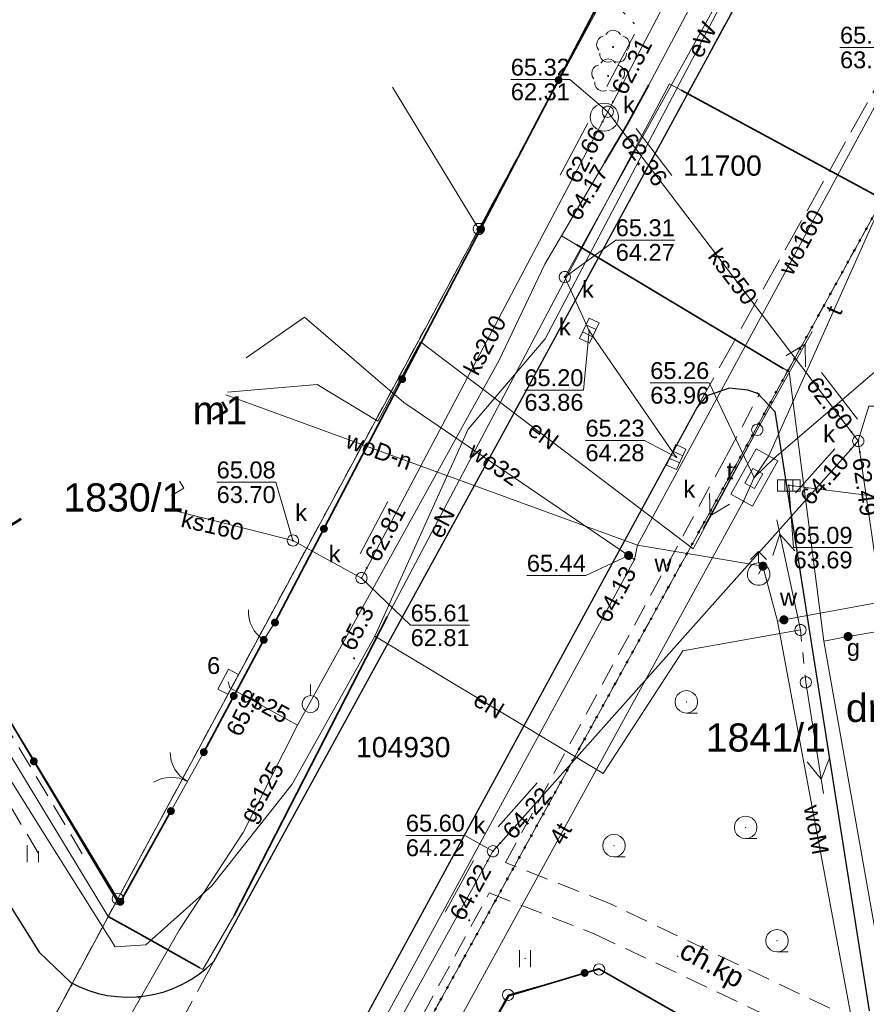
# Model space of a CAD drawing. Extents: x 6420891 to 6421372, y 5789686 to 5790696.
# Tile 24 of 48: x 6421197 to 6421235, y 5790256 to 5790300. Entities that reach past the tile are written whole.
import ezdxf
from ezdxf.enums import TextEntityAlignment as Align

# ---------------------------------------------------------------- set-up
doc = ezdxf.new("R2010")
doc.units = 0
doc.header["$PDSIZE"] = 0.75
for name, pattern in [('KROPK2', [2, 0, -2]), ('PRZER1-1', [2, 1, -1]), ('PRZER2-1', [3, 2, -1]), ('PRZER3-1', [4, 3, -1])]:
    doc.linetypes.add(name, pattern=pattern)
doc.layers.get('0').update_dxf_attribs({"linetype": 'CONTINUOUS', "lineweight": 13})
for name, color, linetype, lineweight in [('GEPPGD', 7, 'CONTINUOUS', 18), ('GESBZO', 7, 'CONTINUOUS', 50), ('GESBZO_O', 7, 'CONTINUOUS', 50), ('GESDZI', 7, 'CONTINUOUS', 18), ('GESDZI_O', 7, 'CONTINUOUS', 18), ('GESJAE', 7, 'KROPK2', 50), ('GESSCH', 7, 'CONTINUOUS', 18), ('GSLKBR', 7, 'CONTINUOUS', 18), ('GSLKFU', 7, 'CONTINUOUS', 18), ('GSLKOC', 7, 'PRZER2-1', 18), ('GSLKOG', 7, 'CONTINUOUS', 35), ('GSLKRW', 7, 'CONTINUOUS', 25), ('GSPPPK', 7, 'CONTINUOUS', 18), ('GSPPPK_O', 7, 'CONTINUOUS', 18), ('GSPPS3_O', 7, 'CONTINUOUS', 18), ('GSPWPN', 7, 'CONTINUOUS', 13), ('GSPWPN_O', 7, 'CONTINUOUS', 13), ('GSPWPS', 7, 'CONTINUOUS', 13), ('GSSKOA', 7, 'PRZER3-1', 18), ('GSSKOD', 7, 'PRZER2-1', 18), ('GSSUTR', 7, 'PRZER2-1', 18), ('GTGTXT', 7, 'CONTINUOUS', 18), ('GTGTXT_O', 7, 'CONTINUOUS', 18), ('GUSIKP', 7, 'CONTINUOUS', 18)]:
    doc.layers.add(name, color=color, linetype=linetype, lineweight=lineweight)
for name, color, linetype, lineweight, true_color in [('GESUZY', 7, 'PRZER1-1', 18, 0x008000), ('GESUZY_O', 7, 'PRZER1-1', 18, 0x008000), ('GSPPS3', 7, 'CONTINUOUS', 18, 0x0a0909), ('GSPRDL', 7, 'CONTINUOUS', 18, 0x008000), ('GSSLZK', 7, 'CONTINUOUS', 18, 0x0a0909), ('GULENN', 1, 'CONTINUOUS', 18, 0xff0000), ('GULENN_O', 1, 'CONTINUOUS', 18, 0xff0000), ('GULEOR', 1, 'CONTINUOUS', 35, 0xff0000), ('GULEWN', 1, 'CONTINUOUS', 18, 0xff0000), ('GULEWN_O', 1, 'CONTINUOUS', 18, 0xff0000), ('GULGNP', 7, 'CONTINUOUS', 18, 0xbfbf00), ('GULGOR', 7, 'CONTINUOUS', 35, 0xbfbf00), ('GULGSP', 7, 'CONTINUOUS', 18, 0xbfbf00), ('GULGSP_O', 7, 'CONTINUOUS', 18, 0xbfbf00), ('GULISL', 7, 'CONTINUOUS', 18, 0x0a0909), ('GULKDP', 7, 'CONTINUOUS', 18, 0x803300), ('GULKSP', 7, 'CONTINUOUS', 18, 0x803300), ('GULKSP_O', 7, 'CONTINUOUS', 18, 0x803300), ('GULTPR', 7, 'CONTINUOUS', 18, 0xff9100), ('GULTPR_O', 7, 'CONTINUOUS', 18, 0xff9100), ('GULWOP', 5, 'CONTINUOUS', 18, 0x0000ff), ('GULWOP_O', 5, 'CONTINUOUS', 18, 0x0000ff), ('GUPGSG', 7, 'CONTINUOUS', 18, 0xbfbf00), ('GUPGSG_O', 7, 'CONTINUOUS', 18, 0xbfbf00), ('GUPGSH', 7, 'CONTINUOUS', 5, 0xbfbf00), ('GUPGSH_O', 7, 'CONTINUOUS', 5, 0xbfbf00), ('GUPGZA', 7, 'CONTINUOUS', 18, 0xbfbf00), ('GUPGZA_O', 7, 'CONTINUOUS', 18, 0xbfbf00), ('GUPIBH', 7, 'CONTINUOUS', 5, 0x0a0909), ('GUPIBH_O', 7, 'CONTINUOUS', 5, 0x0a0909), ('GUPISL', 7, 'CONTINUOUS', 18, 0x0a0909), ('GUPKKS', 7, 'CONTINUOUS', 18, 0x803300), ('GUPKKS_O', 7, 'CONTINUOUS', 18, 0x0a0909), ('GUPKSD', 7, 'CONTINUOUS', 18, 0x803300), ('GUPKSD_O', 7, 'CONTINUOUS', 18, 0x803300), ('GUPKSH', 7, 'CONTINUOUS', 5, 0x803300), ('GUPKSH_O', 7, 'CONTINUOUS', 5, 0x803300), ('GUPTSH', 7, 'CONTINUOUS', 5, 0xff9100), ('GUPTWZ', 7, 'CONTINUOUS', 18, 0x0a0909), ('GUPTWZ_O', 7, 'CONTINUOUS', 18, 0x0a0909), ('GUPWDT', 5, 'CONTINUOUS', 18, 0x0000ff), ('GUPWSH', 5, 'CONTINUOUS', 5, 0x0000ff), ('GUPWSH_O', 5, 'CONTINUOUS', 5, 0x0000ff), ('GUPWZA', 5, 'CONTINUOUS', 18, 0x0000ff), ('GUPWZA_O', 5, 'CONTINUOUS', 18, 0x0000ff)]:
    doc.layers.add(name, color=color, linetype=linetype, lineweight=lineweight, true_color=true_color)
doc.styles.add('GEO-INFO', font='Arial')

# ---------------------------------------------------------------- blocks, each defined once
blk = doc.blocks.new('SUPE04_1')
at = {"color": 0}
for points in [[(6.982163, 1), (8.714214, 0), (6.982163, -1)], [(0, 0), (10, 0)]]:
    blk.add_lwpolyline(points, dxfattribs=at)
blk = doc.blocks.new('OKRAG_PELNY')
at = {"color": 0}
blk.add_lwpolyline([(0, 0.5), (0.12941, 0.482963), (0.25, 0.433013), (0.353553, 0.353553), (0.433013, 0.25), (0.482963, 0.12941), (0.5, 0), (0.482963, -0.12941), (0.433013, -0.25), (0.353553, -0.353553), (0.25, -0.433013), (0.12941, -0.482963), (0, -0.5), (-0.12941, -0.482963), (-0.25, -0.433013), (-0.353553, -0.353553), (-0.433013, -0.25), (-0.482963, -0.12941), (-0.5, 0), (-0.482963, 0.12941), (-0.433013, 0.25), (-0.353553, 0.353553), (-0.25, 0.433013), (-0.12941, 0.482963)], close=True, dxfattribs=at)
blk = doc.blocks.new('SZAFA1')
at = {"color": 0}
blk.add_lwpolyline([(-1, -0.5), (-1, 0.5), (1, 0.5), (1, -0.5)], close=True, dxfattribs=at)
blk = doc.blocks.new('KOLO')
blk.add_hatch(color=0).paths.add_polyline_path([(-0.5, 0), (-0.482963, -0.12941), (-0.433013, -0.25), (-0.353553, -0.353553), (-0.25, -0.433013), (-0.12941, -0.482963), (0, -0.5), (0.12941, -0.482963), (0.25, -0.433013), (0.353553, -0.353553), (0.433013, -0.25), (0.482963, -0.12941), (0.5, 0), (0.482963, 0.12941), (0.433013, 0.25), (0.353553, 0.353553), (0.25, 0.433013), (0.12941, 0.482963), (0, 0.5), (-0.12941, 0.482963), (-0.25, 0.433013), (-0.353553, 0.353553), (-0.433013, 0.25), (-0.482963, 0.12941)])
blk = doc.blocks.new('SUUS02')
at = {"color": 0}
for points in [[(-0.707107, 1.292893), (0, 2), (0.707107, 1.292893)], [(0, 1), (0, 2)]]:
    blk.add_lwpolyline(points, dxfattribs=at)
blk.add_lwpolyline([(0, 1), (0.173648, 0.984808), (0.34202, 0.939693), (0.5, 0.866025), (0.642788, 0.766044), (0.766044, 0.642788), (0.866025, 0.5), (0.939693, 0.34202), (0.984808, 0.173648), (1, 0), (0.984808, -0.173648), (0.939693, -0.34202), (0.866025, -0.5), (0.75575, -0.654861), (0.618159, -0.786053), (0.458227, -0.888835), (0.281733, -0.959493), (0.095056, -0.995472), (-0.095056, -0.995472), (-0.281733, -0.959493), (-0.458227, -0.888835), (-0.618159, -0.786053), (-0.75575, -0.654861), (-0.866025, -0.5), (-0.945001, -0.327068), (-0.989821, -0.142315), (-0.998867, 0.047582), (-0.971812, 0.235759), (-0.909632, 0.415415), (-0.814576, 0.580057), (-0.690079, 0.723734), (-0.540641, 0.841254), (-0.371662, 0.928368), (-0.189251, 0.981929)], close=True, dxfattribs=at)
blk = doc.blocks.new('SUUS05')
at = {"color": 0}
blk.add_lwpolyline([(0.5, -0.25), (-0.5, -0.25), (-0.5, 0.25), (0.5, 0.25)], close=True, dxfattribs=at)
for points in [[(-0.175, -0.25), (-0.175, 0.25)], [(0.175, -0.25), (0.175, 0.25)]]:
    blk.add_lwpolyline(points, dxfattribs=at)
blk = doc.blocks.new('PROSTOKAT1_5-1_PELNY')
at = {"color": 0}
blk.add_lwpolyline([(0.75, -0.5), (-0.75, -0.5), (-0.75, 0.5), (0.75, 0.5)], close=True, dxfattribs=at)
blk = doc.blocks.new('SOPS2')
blk.add_hatch(color=0).paths.add_polyline_path([(0, -0.018), (0.005562, -0.017119), (0.01058, -0.014562), (0.014562, -0.01058), (0.017119, -0.005562), (0.018, 0), (0.017119, 0.005562), (0.014562, 0.01058), (0.01058, 0.014562), (0.005562, 0.017119), (0, 0.018), (-0.005562, 0.017119), (-0.01058, 0.014562), (-0.014562, 0.01058), (-0.017119, 0.005562), (-0.018, 0), (-0.017119, -0.005562), (-0.014562, -0.01058), (-0.01058, -0.014562), (-0.005562, -0.017119)])
at = {"color": 0}
blk.add_lwpolyline([(0, 0.25), (0.077254, 0.237764), (0.146946, 0.202254), (0.202254, 0.146946), (0.237764, 0.077254), (0.25, 0), (0.237764, -0.077254), (0.202254, -0.146946), (0.146946, -0.202254), (0.077254, -0.237764), (0, -0.25), (-0.077254, -0.237764), (-0.146946, -0.202254), (-0.202254, -0.146946), (-0.237764, -0.077254), (-0.25, 0), (-0.237764, 0.077254), (-0.202254, 0.146946), (-0.146946, 0.202254), (-0.077254, 0.237764)], close=True, dxfattribs=at)
blk = doc.blocks.new('POINT')
at = {"color": 0}
blk.add_point((0, 0), dxfattribs=at)
blk = doc.blocks.new('SPKRZ')
at = {"color": 0}
blk.add_lwpolyline([(0, 0.5), (0.154508, 0.475528), (0.293893, 0.404508), (0.404508, 0.293893), (0.475528, 0.154508), (0.5, 0), (0.475528, -0.154508), (0.404508, -0.293893), (0.293893, -0.404508), (0.154508, -0.475528), (0, -0.5), (-0.154508, -0.475528), (-0.293893, -0.404508), (-0.404508, -0.293893), (-0.475528, -0.154508), (-0.5, 0), (-0.475528, 0.154508), (-0.404508, 0.293893), (-0.293893, 0.404508), (-0.154508, 0.475528)], close=True, dxfattribs=at)
blk.add_lwpolyline([(0, -0.5), (0.5, -0.5)], dxfattribs=at)
blk = doc.blocks.new('SPTRW')
at = {"color": 0}
for points in [[(-0.51332, 0.7233), (-0.51332, -0.7767)], [(0.48668, -0.7767), (0.48668, 0.7233)]]:
    blk.add_lwpolyline(points, dxfattribs=at)
blk = doc.blocks.new('KTOK04')
at = {"color": 0}
blk.add_lwpolyline([(0, 0), (-0.01711, -0.261052), (-0.068148, -0.517638), (-0.152241, -0.765367), (-0.267949, -1), (-0.413293, -1.217523), (-0.585786, -1.414214), (-0.782477, -1.586707), (-1, -1.732051)], dxfattribs=at)
blk = doc.blocks.new('SPDLP')
blk.add_hatch(color=0).paths.add_polyline_path([(0, -0.09), (0.027812, -0.085595), (0.052901, -0.072812), (0.072812, -0.052901), (0.085595, -0.027812), (0.09, 0), (0.085595, 0.027812), (0.072812, 0.052901), (0.052901, 0.072812), (0.027812, 0.085595), (0, 0.09), (-0.027812, 0.085595), (-0.052901, 0.072812), (-0.072812, 0.052901), (-0.085595, 0.027812), (-0.09, 0), (-0.085595, -0.027812), (-0.072812, -0.052901), (-0.052901, -0.072812), (-0.027812, -0.085595)])
at = {"color": 0}
for points in [[(-1.271938, -0.268652), (-1.40916, -0.048001), (-1.462858, 0.20623), (-1.426585, 0.463525), (-1.304695, 0.693003), (-1.11182, 0.867117), (-0.871109, 0.964971)], [(-0.648554, 1.126667), (-0.481106, 1.325358), (-0.255912, 1.454989), (0, 1.5), (0.255912, 1.454989), (0.481106, 1.325358), (0.648554, 1.126667)], [(0.871109, 0.964971), (1.11182, 0.867117), (1.304695, 0.693003), (1.426585, 0.463525), (1.462858, 0.20623), (1.40916, -0.048001), (1.271938, -0.268652)], [(-0.137547, -1.292703), (-0.389802, -1.355024), (-0.648184, -1.327532), (-0.881678, -1.213525), (-1.062258, -1.026689), (-1.168249, -0.78945), (-1.186929, -0.530282)], [(1.186929, -0.530282), (1.168249, -0.78945), (1.062258, -1.026689), (0.881678, -1.213525), (0.648184, -1.327532), (0.389802, -1.355024), (0.137547, -1.292703)]]:
    blk.add_lwpolyline(points, dxfattribs=at)
blk = doc.blocks.new('SOPGM')
at = {"color": 0}
blk.add_lwpolyline([(0, 1.75), (0, 0.75)], dxfattribs=at)
blk.add_lwpolyline([(0, 0.75), (0.231763, 0.713292), (0.440839, 0.606763), (0.606763, 0.440839), (0.713292, 0.231763), (0.75, 0), (0.713292, -0.231763), (0.606763, -0.440839), (0.440839, -0.606763), (0.231763, -0.713292), (0, -0.75), (-0.231763, -0.713292), (-0.440839, -0.606763), (-0.606763, -0.440839), (-0.713292, -0.231763), (-0.75, 0), (-0.713292, 0.231763), (-0.606763, 0.440839), (-0.440839, 0.606763), (-0.231763, 0.713292)], close=True, dxfattribs=at)
blk = doc.blocks.new('SLBRA')
at = {"color": 0}
for points in [[(1.732051, 1), (1.414214, 0.585786), (1, 0.267949), (0.517638, 0.068148), (0, 0)], [(0, 0), (0.517638, -0.068148), (1, -0.267949), (1.414214, -0.585786), (1.732051, -1)]]:
    blk.add_lwpolyline(points, dxfattribs=at)
blk = doc.blocks.new('EPPGS')
at = {"color": 0}
blk.add_lwpolyline([(0, 0.5), (0.154508, 0.475528), (0.293893, 0.404508), (0.404508, 0.293893), (0.475528, 0.154508), (0.5, 0), (0.475528, -0.154508), (0.404508, -0.293893), (0.293893, -0.404508), (0.154508, -0.475528), (0, -0.5), (-0.154508, -0.475528), (-0.293893, -0.404508), (-0.404508, -0.293893), (-0.475528, -0.154508), (-0.5, 0), (-0.475528, 0.154508), (-0.404508, 0.293893), (-0.293893, 0.404508), (-0.154508, 0.475528)], close=True, dxfattribs=at)

msp = doc.modelspace()

# ---------------------------------------------------------------- hatches: boundary and pattern name
at = {"layer": 'GSSUTR', "linetype": 'Continuous', "lineweight": 18}
h = msp.add_hatch(dxfattribs=at)
h.set_pattern_fill('PTTU04', color=256, scale=0.5, style=0)
h.set_pattern_definition([(90, (6420000, 5790000), (-2.5, 2.5), [0.75, -4.25]), (90, (6420000.5, 5790000), (-2.5, 2.5), [0.75, -4.25])])
h.paths.add_polyline_path([(6421199.874, 5790259.771), (6421199.871, 5790259.897), (6421193.657, 5790270.184), (6421192.847, 5790266.759), (6421198.036, 5790258.51), (6421199.435, 5790257.156), (6421199.477, 5790257.276), (6421199.517, 5790257.397), (6421199.555, 5790257.519), (6421199.591, 5790257.641), (6421199.625, 5790257.764), (6421199.657, 5790257.888), (6421199.686, 5790258.012), (6421199.714, 5790258.136), (6421199.739, 5790258.261), (6421199.762, 5790258.386), (6421199.783, 5790258.512), (6421199.802, 5790258.637), (6421199.818, 5790258.762), (6421199.833, 5790258.888), (6421199.845, 5790259.013), (6421199.855, 5790259.139), (6421199.863, 5790259.266), (6421199.869, 5790259.392), (6421199.873, 5790259.518), (6421199.874, 5790259.644)], flags=0)

# ---------------------------------------------------------------- linework, layer by layer
at = {"layer": 'GESBZO', "linetype": 'Continuous', "lineweight": 50, "elevation": 10.26}
for points in [[(6421197.235, 5790277.753), (6421195.336, 5790276.594), (6421191.037, 5790283.613)], [(6421206.162, 5790282.95), (6421206.389, 5790282.577)], [(6421206.389, 5790282.577), (6421205.749, 5790282.187)]]:
    msp.add_lwpolyline(points, dxfattribs=at)
at = {"layer": 'GESDZI', "linetype": 'Continuous', "lineweight": 18, "elevation": 10.3}
for points in [[(6421053.401, 5789987.081), (6421135.099, 5790137.509), (6421193, 5790245.044), (6421201.527, 5790260.879), (6421217.561, 5790290.636), (6421225.304, 5790305.003), (6421234.175, 5790321.466), (6421250.461, 5790351.689), (6421268.488, 5790385.143), (6421281.439, 5790412.047)], [(6421295.345, 5790400.451), (6421276.767, 5790366.771), (6421264.369, 5790344.293), (6421258.704, 5790334.023), (6421245.798, 5790310.625), (6421235.333, 5790291.653), (6421198.322, 5790224.595), (6421191.638, 5790212.271), (6421170.006, 5790172.381), (6421152.501, 5790140.103), (6421144.593, 5790125.52), (6421127.675, 5790094.324), (6421121.732, 5790083.312), (6421117.02, 5790074.678)], [(6421221.493, 5790311.269), (6421225.304, 5790305.003), (6421217.561, 5790290.636), (6421213.736, 5790296.94)], [(6421213.736, 5790296.94), (6421217.561, 5790290.636)], [(6421198.322, 5790224.595), (6421235.333, 5790291.653), (6421238.444, 5790271.703), (6421241.54, 5790251.853), (6421242.05, 5790248.584)], [(6421217.561, 5790290.636), (6421201.527, 5790260.879), (6421188.794, 5790281.895)], [(6421188.794, 5790281.895), (6421201.527, 5790260.879)], [(6421201.527, 5790260.879), (6421193, 5790245.044), (6421176.418, 5790272.417)], [(6421234.668, 5790246.517), (6421233.868, 5790251.577), (6421222.908, 5790257.738), (6421218.863, 5790256.604), (6421208.292, 5790237.5), (6421201.455, 5790225.144), (6421198.322, 5790224.595)], [(6421213.584, 5790238.421), (6421208.292, 5790237.5), (6421218.863, 5790256.604), (6421222.908, 5790257.738), (6421233.868, 5790251.577)]]:
    msp.add_lwpolyline(points, dxfattribs=at)
at = {"layer": 'GESJAE', "linetype": 'KROPK2', "lineweight": 50, "ltscale": 0.5, "elevation": 10.3}
for points in [[(6421072.204, 5789979.193), (6421068.88, 5789980.499), (6421065.346, 5789979.256), (6421069.455, 5789986.717), (6421070.646, 5789988.917), (6421077.543, 5790001.653), (6421086.476, 5790018.114), (6421117.02, 5790074.678), (6421121.732, 5790083.312), (6421127.675, 5790094.324), (6421144.593, 5790125.52), (6421152.501, 5790140.103), (6421170.006, 5790172.381), (6421191.638, 5790212.271), (6421198.322, 5790224.595), (6421235.333, 5790291.653), (6421245.798, 5790310.625), (6421258.704, 5790334.023), (6421264.369, 5790344.293), (6421276.767, 5790366.771), (6421295.345, 5790400.451)], [(6421295.345, 5790400.451), (6421276.767, 5790366.771), (6421264.369, 5790344.293), (6421258.704, 5790334.023), (6421245.798, 5790310.625), (6421235.333, 5790291.653), (6421198.322, 5790224.595), (6421191.638, 5790212.271), (6421170.006, 5790172.381), (6421152.501, 5790140.103), (6421144.593, 5790125.52), (6421127.675, 5790094.324), (6421121.732, 5790083.312), (6421117.02, 5790074.678)]]:
    msp.add_lwpolyline(points, dxfattribs=at)
at = {"layer": 'GESSCH', "linetype": 'Continuous', "lineweight": 18, "elevation": 10.26}
msp.add_lwpolyline([(6421203.912, 5790278.792), (6421204.454, 5790279.123), (6421204.262, 5790279.439)], dxfattribs=at)
at = {"layer": 'GESUZY', "linetype": 'PRZER1-1', "lineweight": 18, "ltscale": 0.5, "elevation": 10.18}
for points in [[(6421053.401, 5789987.081), (6421135.099, 5790137.509), (6421193, 5790245.044), (6421201.527, 5790260.879), (6421217.561, 5790290.636), (6421225.304, 5790305.003), (6421234.175, 5790321.466), (6421250.461, 5790351.689), (6421268.488, 5790385.143), (6421281.439, 5790412.047)], [(6421295.345, 5790400.451), (6421276.767, 5790366.771), (6421264.369, 5790344.293), (6421258.704, 5790334.023), (6421245.798, 5790310.625), (6421235.333, 5790291.653), (6421198.322, 5790224.595), (6421191.638, 5790212.271), (6421170.006, 5790172.381), (6421152.501, 5790140.103), (6421144.593, 5790125.52), (6421127.675, 5790094.324), (6421121.732, 5790083.312), (6421117.02, 5790074.678)], [(6421250.461, 5790351.689), (6421234.175, 5790321.466), (6421225.304, 5790305.003), (6421217.561, 5790290.636), (6421201.527, 5790260.879), (6421188.794, 5790281.895)], [(6421234.668, 5790246.517), (6421233.868, 5790251.577), (6421222.908, 5790257.738), (6421218.863, 5790256.604), (6421208.292, 5790237.5), (6421201.455, 5790225.144), (6421198.322, 5790224.595), (6421235.333, 5790291.653), (6421238.444, 5790271.703), (6421241.54, 5790251.853), (6421242.05, 5790248.584)], [(6421188.794, 5790281.895), (6421201.527, 5790260.879)], [(6421201.527, 5790260.879), (6421193, 5790245.044), (6421176.418, 5790272.417)], [(6421201.455, 5790225.144), (6421208.292, 5790237.5), (6421218.863, 5790256.604), (6421222.908, 5790257.738), (6421233.868, 5790251.577), (6421234.668, 5790246.517)]]:
    msp.add_lwpolyline(points, dxfattribs=at)
at = {"layer": 'GSLKBR', "linetype": 'Continuous', "lineweight": 18, "elevation": 10.18}
msp.add_lwpolyline([(6421205.349, 5790267.394), (6421203.888, 5790264.773)], dxfattribs=at)
at = {"layer": 'GSLKFU', "linetype": 'Continuous', "lineweight": 18, "elevation": 10.18}
msp.add_lwpolyline([(6421208.51, 5790273.15), (6421208.01, 5790272.38)], dxfattribs=at)
at = {"layer": 'GSLKOC', "linetype": 'PRZER2-1', "lineweight": 18, "ltscale": 0.5, "elevation": 10.18}
for points in [[(6421222.85, 5790300.59), (6421223.39, 5790300.92), (6421224.48, 5790299.745)], [(6421199.95, 5790262.87), (6421188.676, 5790281.805)], [(6421193.657, 5790270.184), (6421198.21, 5790262.54)]]:
    msp.add_lwpolyline(points, dxfattribs=at)
at = {"layer": 'GSLKOG', "linetype": 'Continuous', "lineweight": 35, "elevation": 10.18}
for points in [[(6421208.51, 5790273.15), (6421222.85, 5790300.59), (6421222.344, 5790301.379)], [(6421203.888, 5790264.773), (6421201.584, 5790260.641), (6421188.865, 5790281.95)], [(6421208.01, 5790272.38), (6421205.349, 5790267.394)], [(6421206.45, 5790235.25), (6421207.95, 5790237.73), (6421218.9, 5790256.57), (6421222.89, 5790257.77), (6421233.8, 5790251.56)]]:
    msp.add_lwpolyline(points, dxfattribs=at)
at = {"layer": 'GSLKRW', "linetype": 'Continuous', "lineweight": 25, "elevation": 10.18}
for points in [[(6421285.61, 5790402.9), (6421271.55, 5790378.66), (6421255.57, 5790349.51), (6421237.08, 5790315.5), (6421218.82, 5790281.91), (6421205.78, 5790258.08)], [(6421230.03, 5790283.3), (6421229.52, 5790283.47), (6421228.7, 5790283.57), (6421227.7, 5790283.22), (6421227.27, 5790282.72), (6421226.52, 5790281.35), (6421212.21, 5790255.02), (6421195.63, 5790224.52), (6421169.98, 5790177.46), (6421153.49, 5790147.21), (6421138.26, 5790119.24), (6421127.32, 5790099.14), (6421126.44, 5790097.51), (6421125.93, 5790095.94)], [(6421229.91, 5790283.37), (6421230.72, 5790282.52), (6421234.9, 5790255.9)]]:
    msp.add_lwpolyline(points, dxfattribs=at)
msp.add_lwpolyline([(6421187.247, 5790280.711), (6421193.657, 5790270.184), (6421192.847, 5790266.759), (6421198.036, 5790258.51), (6421199.435, 5790257.156, 0.333492), (6421205.78, 5790258.08)], format="xyb", dxfattribs=at)
at = {"layer": 'GSSKOA', "linetype": 'PRZER3-1', "lineweight": 18, "ltscale": 0.5, "elevation": 10.18}
for points in [[(6421287.887, 5790406.671), (6421285.61, 5790402.9), (6421271.55, 5790378.66), (6421255.57, 5790349.51), (6421237.08, 5790315.5), (6421218.82, 5790281.91), (6421205.78, 5790258.08), (6421195.82, 5790239.68), (6421179.4, 5790209.44), (6421161.89, 5790177.28), (6421135.48, 5790128.74), (6421117.94, 5790096.62), (6421100.38, 5790064.4)], [(6421125.93, 5790095.94), (6421126.44, 5790097.51), (6421127.32, 5790099.14), (6421138.26, 5790119.24), (6421153.49, 5790147.21), (6421169.98, 5790177.46), (6421195.63, 5790224.52), (6421212.21, 5790255.02), (6421226.52, 5790281.35), (6421227.27, 5790282.72), (6421235.23, 5790296.97), (6421236.2, 5790299.18), (6421255.89, 5790335.4), (6421269.15, 5790359.75), (6421278.45, 5790376.57), (6421291.47, 5790399.12), (6421293.33, 5790402.132)]]:
    msp.add_lwpolyline(points, dxfattribs=at)
at = {"layer": 'GSSKOD', "linetype": 'PRZER2-1', "lineweight": 18, "ltscale": 0.5, "elevation": 10.18}
for points in [[(6421233.16, 5790256.01), (6421223.41, 5790260.65), (6421218.75, 5790262.49), (6421228.55, 5790280.53), (6421230.03, 5790283.3), (6421229.52, 5790283.47), (6421228.7, 5790283.57), (6421227.7, 5790283.22), (6421227.27, 5790282.72), (6421226.52, 5790281.35), (6421212.21, 5790255.02), (6421195.63, 5790224.52), (6421169.98, 5790177.46), (6421153.49, 5790147.21), (6421138.26, 5790119.24), (6421127.32, 5790099.14), (6421126.44, 5790097.51), (6421125.93, 5790095.94)], [(6421197.11, 5790218.84), (6421199.28, 5790222.78), (6421197.64, 5790223.68), (6421202.86, 5790233.29), (6421204.67, 5790232.31), (6421207.04, 5790236.15), (6421205.02, 5790237.25), (6421218.03, 5790261.14), (6421222.72, 5790259.31), (6421233.41, 5790254.24)]]:
    msp.add_lwpolyline(points, dxfattribs=at)
at = {"layer": 'GSSLZK', "linetype": 'PRZER2-1', "lineweight": 18, "ltscale": 0.5, "elevation": 10.06}
for points in [[(6421226.784, 5790269.635), (6421226.774, 5790269.615), (6421226.794, 5790269.615)], [(6421229.418, 5790264.058), (6421229.408, 5790264.038), (6421229.428, 5790264.038)], [(6421223.57, 5790263.245), (6421223.56, 5790263.225), (6421223.58, 5790263.225)], [(6421230.812, 5790259.023), (6421230.802, 5790259.003), (6421230.822, 5790259.003)]]:
    msp.add_lwpolyline(points, close=True, dxfattribs=at)
at = {"layer": 'GSSUTR', "linetype": 'PRZER2-1', "lineweight": 18, "ltscale": 0.5, "elevation": 10.06}
msp.add_lwpolyline([(6421219.622, 5790258.237), (6421219.612, 5790258.217), (6421219.632, 5790258.217)], close=True, dxfattribs=at)
at = {"layer": 'GULENN', "linetype": 'Continuous', "lineweight": 18, "elevation": 10.18}
for points in [[(6421238.121, 5790301.519), (6421231.234, 5790306.149), (6421220.519, 5790285.762), (6421217.087, 5790281.744), (6421212.942, 5790272.552)], [(6421188.161, 5790281.41), (6421201.1, 5790260.09), (6421202.46, 5790259.34), (6421205.17, 5790257.81), (6421205.31, 5790257.73), (6421206.7, 5790260.14), (6421213.5, 5790273.4), (6421221.48, 5790288.53), (6421226.03, 5790297.09), (6421226.56, 5790296.8), (6421235.26, 5790292.1), (6421235.92, 5790291.74), (6421236.1, 5790291.26), (6421243.39, 5790292.33)], [(6421229.933, 5790281.714), (6421227.087, 5790276.431), (6421214.97, 5790285.616), (6421213.073, 5790282.095), (6421210.377, 5790283.722), (6421206.398, 5790283.386)], [(6421212.942, 5790272.552), (6421223.087, 5790266.443), (6421226.634, 5790271.895), (6421231.854, 5790272.819)]]:
    msp.add_lwpolyline(points, dxfattribs=at)
at = {"layer": 'GULEOR', "linetype": 'Continuous', "lineweight": 35, "elevation": 10.18}
for points in [[(6421226.56, 5790296.8), (6421235.26, 5790292.1)], [(6421213.5, 5790273.4), (6421206.7, 5790260.14)], [(6421201.1, 5790260.09), (6421202.46, 5790259.34), (6421205.17, 5790257.81)]]:
    msp.add_lwpolyline(points, dxfattribs=at)
at = {"layer": 'GULEWN', "linetype": 'Continuous', "lineweight": 18, "elevation": 10.18}
for points in [[(6421238.121, 5790301.519), (6421231.234, 5790306.149), (6421220.519, 5790285.762), (6421217.087, 5790281.744), (6421212.942, 5790272.552)], [(6421212.942, 5790272.552), (6421209.268, 5790265.968), (6421205.699, 5790261.454), (6421202.769, 5790258.828), (6421201.404, 5790258.741), (6421198.485, 5790263.404), (6421187.521, 5790280.92)]]:
    msp.add_lwpolyline(points, dxfattribs=at)
at = {"layer": 'GULGNP', "linetype": 'Continuous', "lineweight": 18, "elevation": 10.18}
msp.add_lwpolyline([(6421254.375, 5790355.928), (6421253.899, 5790355.545), (6421253.358, 5790354.945), (6421255.346, 5790350.437), (6421254.663, 5790349.187), (6421241.122, 5790324.259), (6421233.593, 5790311.922), (6421232.56, 5790310.671), (6421232, 5790310.02), (6421225.114, 5790297.035), (6421224.156, 5790295.279), (6421223.166, 5790293.604), (6421221.235, 5790290.336)], dxfattribs=at)
at = {"layer": 'GULGOR', "linetype": 'Continuous', "lineweight": 35, "elevation": 10.18}
for points in [[(6421225.114, 5790297.035), (6421224.156, 5790295.279), (6421223.166, 5790293.604)], [(6421221.921, 5790289.926), (6421231.09, 5790284.438)]]:
    msp.add_lwpolyline(points, dxfattribs=at)
at = {"layer": 'GULGSP', "linetype": 'Continuous', "lineweight": 18, "elevation": 10.18}
for points in [[(6421221.235, 5790290.336), (6421220.493, 5790289.08), (6421218.468, 5790284.814), (6421209.51, 5790268.59), (6421207.103, 5790263.818), (6421204.248, 5790259.489), (6421196.183, 5790245.385), (6421174.219, 5790202.939), (6421170.23, 5790195.433), (6421162.021, 5790182.559), (6421161.42, 5790181.62), (6421157.03, 5790173.51), (6421155.304, 5790170.248), (6421145.799, 5790151.984), (6421144.645, 5790149.766), (6421118.422, 5790102.57), (6421107.41, 5790081.403)], [(6421237.328, 5790247.262), (6421232.89, 5790272.33), (6421231.347, 5790284.284), (6421221.235, 5790290.336)], [(6421246.653, 5790274.663), (6421233.97, 5790272.53), (6421232.89, 5790272.33)], [(6421209.51, 5790268.59), (6421206.51, 5790270.25), (6421206.43, 5790270.52)]]:
    msp.add_lwpolyline(points, dxfattribs=at)
at = {"layer": 'GULISL', "linetype": 'PRZER1-1', "lineweight": 18, "ltscale": 0.5, "elevation": 10.22}
msp.add_lwpolyline([(6421231.854, 5790272.819), (6421232.091, 5790270.494)], dxfattribs=at)
at = {"layer": 'GULKDP', "linetype": 'Continuous', "lineweight": 18, "elevation": 10.18}
for points in [[(6421283.991, 5790409.92), (6421274.163, 5790391.416), (6421267.526, 5790377.019), (6421259.546, 5790360.403), (6421255.936, 5790351.844), (6421240.572, 5790323.121), (6421221.385, 5790288.499)], [(6421221.385, 5790288.499), (6421222.472, 5790286.118), (6421226.332, 5790280.502)], [(6421231.334, 5790279.243), (6421231.518, 5790279.22), (6421235.486, 5790278.726)]]:
    msp.add_lwpolyline(points, dxfattribs=at)
at = {"layer": 'GULKSP', "linetype": 'Continuous', "lineweight": 18, "elevation": 10.18}
for points in [[(6421252.7, 5790353.446), (6421252.507, 5790352.985), (6421248.771, 5790344.05), (6421248.578, 5790343.589), (6421248.343, 5790343.147), (6421232.155, 5790312.744), (6421231.92, 5790312.303), (6421231.688, 5790311.86), (6421223.528, 5790296.288), (6421223.296, 5790295.845)], [(6421223.296, 5790295.845), (6421223.062, 5790295.403), (6421212.586, 5790275.571), (6421212.353, 5790275.129)], [(6421223.296, 5790295.845), (6421223.598, 5790295.447), (6421234.119, 5790281.615), (6421234.422, 5790281.217)], [(6421234.422, 5790281.217), (6421234.089, 5790280.843), (6421218.525, 5790263.361), (6421218.192, 5790262.988), (6421217.951, 5790262.55), (6421204.232, 5790237.701), (6421194.668, 5790220.376), (6421194.426, 5790219.938), (6421194.188, 5790219.499), (6421180.447, 5790194.194), (6421180.13, 5790193.58), (6421174.55, 5790183.334), (6421174.312, 5790182.894), (6421174.069, 5790182.457), (6421167.92, 5790171.356), (6421159.66, 5790156.443), (6421159.252, 5790155.707), (6421147.066, 5790133.708), (6421146.824, 5790133.271)], [(6421239.241, 5790247.797), (6421236.371, 5790267.695), (6421235.964, 5790270.518), (6421235.509, 5790273.675), (6421234.493, 5790280.722), (6421234.422, 5790281.217)], [(6421203.606, 5790278.228), (6421209.307, 5790276.794), (6421212.353, 5790275.129)]]:
    msp.add_lwpolyline(points, dxfattribs=at)
at = {"layer": 'GULTPR', "linetype": 'Continuous', "lineweight": 18, "elevation": 10.18}
for points in [[(6421236.228, 5790293.489), (6421230.447, 5790280.554), (6421229.801, 5790279.595)], [(6421236.989, 5790285.453), (6421236.396, 5790285.361), (6421230.666, 5790280.432), (6421229.801, 5790279.595)], [(6421229.801, 5790279.595), (6421229.329, 5790278.538), (6421210.364, 5790243.948), (6421210.215, 5790243.461), (6421209.933, 5790243.046), (6421209.473, 5790242.614), (6421208.769, 5790241.575), (6421208.198, 5790240.464), (6421175.187, 5790179.794), (6421174.395, 5790178.802), (6421173.868, 5790177.668), (6421135.059, 5790111.105), (6421134.909, 5790110.618), (6421134.672, 5790110.179), (6421134.529, 5790109.915), (6421134.024, 5790108.769)]]:
    msp.add_lwpolyline(points, dxfattribs=at)
at = {"layer": 'GULWOP', "linetype": 'Continuous', "lineweight": 18, "elevation": 10.18}
for points in [[(6421224.609, 5790276.585), (6421245.889, 5790315.946), (6421248.023, 5790319.893), (6421262.839, 5790347.286), (6421263.023, 5790347.614)], [(6421224.48, 5790275.95), (6421224.22, 5790276.13), (6421214.74, 5790282.59), (6421214.24, 5790282.92), (6421209.82, 5790286.72), (6421207.225, 5790284.914)], [(6421224.609, 5790276.585), (6421206.331, 5790283.263)], [(6421113.319, 5790073.592), (6421136.542, 5790115.5), (6421166.88, 5790171.89), (6421177.916, 5790190.588), (6421190.599, 5790213.681), (6421224.48, 5790275.95), (6421224.609, 5790276.585)], [(6421224.609, 5790276.585), (6421230.188, 5790275.655), (6421230.83, 5790273.21), (6421234.289, 5790254.677), (6421235.274, 5790246.687)], [(6421230.83, 5790273.21), (6421231.12, 5790273.27), (6421246.367, 5790276.07)], [(6421230.188, 5790275.655), (6421229.994, 5790275.304)]]:
    msp.add_lwpolyline(points, dxfattribs=at)
at = {"layer": 'GUPIBH_O', "linetype": 'Continuous', "lineweight": 9, "elevation": 10.8, "flags": 128}
for points in [[(6421233.609, 5790298.702), (6421236.23, 5790298.702), (6421237.435, 5790296.769)], [(6421233.609, 5790298.702), (6421236.23, 5790298.702)], [(6421225.18, 5790283.798), (6421227.801, 5790283.798), (6421229.801, 5790279.595)], [(6421225.18, 5790283.798), (6421227.801, 5790283.798)]]:
    msp.add_lwpolyline(points, dxfattribs=at)
at = {"layer": 'GUPKSH_O', "linetype": 'Continuous', "lineweight": 9, "elevation": 10.8, "flags": 128}
for points in [[(6421223.259, 5790296.965), (6421224.475, 5790299.287)], [(6421218.986, 5790297.278), (6421221.607, 5790297.278), (6421223.296, 5790295.845)], [(6421218.986, 5790297.278), (6421221.607, 5790297.278)], [(6421221.182, 5790293.027), (6421222.406, 5790295.344)], [(6421224.556, 5790295.1), (6421226.143, 5790293.014)], [(6421226.269, 5790290.145), (6421223.648, 5790290.145), (6421221.385, 5790288.499)], [(6421223.648, 5790290.145), (6421226.269, 5790290.145)], [(6421219.591, 5790283.48), (6421222.212, 5790283.48), (6421222.472, 5790286.118)], [(6421232.795, 5790284.267), (6421234.382, 5790282.181)], [(6421219.591, 5790283.48), (6421222.212, 5790283.48)], [(6421237.506, 5790282.77), (6421234.885, 5790282.77), (6421234.422, 5790281.217)], [(6421222.304, 5790281.24), (6421224.925, 5790281.24), (6421226.332, 5790280.502)], [(6421222.304, 5790281.24), (6421224.925, 5790281.24)], [(6421231.633, 5790278.915), (6421233.375, 5790280.872)], [(6421205.92, 5790279.385), (6421208.541, 5790279.385), (6421209.307, 5790276.794)], [(6421205.92, 5790279.385), (6421208.541, 5790279.385)], [(6421234.166, 5790276.481), (6421231.546, 5790276.481), (6421231.334, 5790279.243)], [(6421212.298, 5790276.209), (6421213.522, 5790278.527)], [(6421231.546, 5790276.481), (6421234.166, 5790276.481)], [(6421217.157, 5790273.027), (6421214.536, 5790273.027), (6421212.353, 5790275.129)], [(6421214.536, 5790273.027), (6421217.157, 5790273.027)], [(6421218.419, 5790264.072), (6421220.161, 5790266.03)], [(6421214.325, 5790263.693), (6421216.946, 5790263.693), (6421218.192, 5790262.988)], [(6421214.325, 5790263.693), (6421216.946, 5790263.693)], [(6421216.069, 5790260.284), (6421217.335, 5790262.578)]]:
    msp.add_lwpolyline(points, dxfattribs=at)
at = {"layer": 'GUPWSH_O', "linetype": 'Continuous', "lineweight": 9, "elevation": 10.8, "flags": 128}
msp.add_lwpolyline([(6421219.698, 5790275.244), (6421222.319, 5790275.244), (6421224.22, 5790276.13)], dxfattribs=at)
at = {"layer": 'GUSIKP', "linetype": 'Continuous', "lineweight": 18, "elevation": 10.22}
msp.add_lwpolyline([(6421228.761, 5790278.854), (6421229.879, 5790280.869), (6421230.841, 5790280.335), (6421229.723, 5790278.32)], close=True, dxfattribs=at)

# ---------------------------------------------------------------- block references
at = {"layer": 'GEPPGD', "lineweight": 18, "xscale": 0.5, "yscale": 0.5}
for p in [(6421217.561, 5790290.636, 10.32), (6421201.527, 5790260.879, 10.32), (6421222.908, 5790257.738, 10.32), (6421218.863, 5790256.604, 10.32)]:
    msp.add_blockref('EPPGS', p, dxfattribs=at)
at = {"layer": 'GSLKBR', "lineweight": 18, "xscale": 0.750000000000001, "yscale": 0.750000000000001, "rotation": 150.860979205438}
msp.add_blockref('SLBRA', (6421204.618, 5790266.084, 10.18), dxfattribs=at)
at = {"layer": 'GSLKFU', "lineweight": 18, "xscale": 0.75, "yscale": 0.75, "rotation": 237.0022949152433}
msp.add_blockref('KTOK04', (6421208.01, 5790272.38, 10.18), dxfattribs=at)
at = {"layer": 'GSLKOG', "lineweight": 35, "xscale": 0.35, "yscale": 0.35}
for p in [(6421221.107, 5790297.256, 10.18), (6421217.634, 5790290.609, 10.18), (6421214.16, 5790283.962, 10.18), (6421210.686, 5790277.315, 10.18), (6421208.51, 5790273.15, 10.18), (6421208.01, 5790272.38, 10.18), (6421206.679, 5790269.887, 10.18), (6421197.799, 5790266.983, 10.18), (6421205.349, 5790267.394, 10.18), (6421203.888, 5790264.773, 10.18), (6421201.64, 5790260.741, 10.18), (6421222.266, 5790257.582, 10.18)]:
    msp.add_blockref('KOLO', p, dxfattribs=at)
at = {"layer": 'GSPPPK', "lineweight": 18, "xscale": 0.5, "yscale": 0.5}
msp.add_blockref('SOPGM', (6421210.089, 5790269.528, 10.36), dxfattribs=at)
at = {"layer": 'GSPPS3', "lineweight": 18, "xscale": 2.5, "yscale": 2.5}
msp.add_blockref('SOPS2', (6421223.141, 5790295.608, 10.36), dxfattribs=at)
at = {"layer": 'GSPRDL', "lineweight": 18, "xscale": 0.5, "yscale": 0.5}
for p in [(6421223.53, 5790298.72, 10.12), (6421223.31, 5790297.44, 10.12)]:
    msp.add_blockref('SPDLP', p, dxfattribs=at)
at = {"layer": 'GSPWPN', "lineweight": 13, "xscale": 0.09, "yscale": 0.09}
for p in [(6421212.027, 5790271.563, 10.2), (6421205.349, 5790267.394, 10.2), (6421201.584, 5790260.641, 10.2)]:
    msp.add_blockref('KOLO', p, dxfattribs=at)
at = {"layer": 'GSPWPS', "lineweight": 13, "xscale": 0.09, "yscale": 0.09}
for p in [(6421203.98, 5790264.84, 10.2), (6421208.3, 5790262.66, 10.2), (6421217.14, 5790259.92, 10.2), (6421199.47, 5790257.03, 10.2), (6421202.46, 5790256.5, 10.2)]:
    msp.add_blockref('KOLO', p, dxfattribs=at)
at = {"layer": 'GSSLZK', "lineweight": 18}
for p in [(6421226.784, 5790269.625, 10.06), (6421229.418, 5790264.048, 10.06), (6421223.57, 5790263.235, 10.06), (6421230.812, 5790259.013, 10.06)]:
    msp.add_blockref('SPKRZ', p, dxfattribs=at)
at = {"layer": 'GSSUTR', "lineweight": 18, "xscale": 0.5, "yscale": 0.5}
msp.add_blockref('SPTRW', (6421219.622, 5790258.227, 10.06), dxfattribs=at)
at = {"layer": 'GTGTXT', "lineweight": 18}
msp.add_blockref('POINT', (6421226.403, 5790258.316, 10.02), dxfattribs=at)
at = {"layer": 'GULENN', "lineweight": 18, "xscale": 0.5, "yscale": 0.5}
for p, rotation in [((6421229.933, 5790281.714, 10.18), 60.73451285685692), ((6421229.933, 5790281.714, 10.18), 241.331326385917), ((6421231.854, 5790272.819, 10.18), 102.1884198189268), ((6421232.091, 5790270.494, 10.18), 279.1007696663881)]:
    msp.add_blockref('SUPE04_1', p, dxfattribs=dict(at, rotation=rotation))
at = {"layer": 'GULISL', "lineweight": 18, "xscale": 0.5, "yscale": 0.5}
for p in [(6421231.854, 5790272.819, 10.22), (6421232.091, 5790270.494, 10.22)]:
    msp.add_blockref('OKRAG_PELNY', p, dxfattribs=at)
at = {"layer": 'GUPGSG', "lineweight": 18, "xscale": 0.4999999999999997, "yscale": 0.4999999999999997, "rotation": 62.50146647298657}
msp.add_blockref('SZAFA1', (6421206.43, 5790270.52, 10.24), dxfattribs=at)
at = {"layer": 'GUPGSH', "lineweight": 5, "xscale": 0.09, "yscale": 0.09}
msp.add_blockref('KOLO', (6421223.166, 5790293.604, 10.24), dxfattribs=at)
at = {"layer": 'GUPGZA', "lineweight": 5, "xscale": 0.4, "yscale": 0.4, "rotation": 10.04165213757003}
msp.add_blockref('KOLO', (6421233.97, 5790272.53, 10.24), dxfattribs=at)
at = {"layer": 'GUPIBH', "lineweight": 5, "xscale": 0.09, "yscale": 0.09}
msp.add_blockref('KOLO', (6421229.801, 5790279.595, 10.24), dxfattribs=at)
at = {"layer": 'GUPISL', "lineweight": 18, "xscale": 0.5, "yscale": 0.5}
msp.add_blockref('OKRAG_PELNY', (6421229.933, 5790281.714, 10.24), dxfattribs=at)
at = {"layer": 'GUPKKS', "lineweight": 18}
for p, rotation in [((6421222.472, 5790286.118, 10.24), 244.3895133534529), ((6421226.332, 5790280.502, 10.24), 245.6178067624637)]:
    msp.add_blockref('SUUS05', p, dxfattribs=dict(at, rotation=rotation))
msp.add_blockref('SUUS05', (6421231.334, 5790279.243, 10.24), dxfattribs=at)
at = {"layer": 'GUPKSD', "lineweight": 18, "xscale": 0.5, "yscale": 0.5}
for p in [(6421223.296, 5790295.845, 10.24), (6421221.385, 5790288.499, 10.24), (6421234.422, 5790281.217, 10.24), (6421209.307, 5790276.794, 10.24), (6421212.353, 5790275.129, 10.24), (6421218.192, 5790262.988, 10.24)]:
    msp.add_blockref('OKRAG_PELNY', p, dxfattribs=at)
at = {"layer": 'GUPKSH', "lineweight": 5, "xscale": 0.09, "yscale": 0.09}
for p in [(6421223.528, 5790296.288, 10.24), (6421223.296, 5790295.845, 10.24), (6421223.062, 5790295.403, 10.24), (6421223.598, 5790295.447, 10.24), (6421221.385, 5790288.499, 10.24), (6421222.472, 5790286.118, 10.24), (6421234.119, 5790281.615, 10.24), (6421234.422, 5790281.217, 10.24), (6421234.089, 5790280.843, 10.24), (6421234.493, 5790280.722, 10.24), (6421226.332, 5790280.502, 10.24), (6421231.334, 5790279.243, 10.24), (6421231.518, 5790279.22, 10.24), (6421209.307, 5790276.794, 10.24), (6421212.586, 5790275.571, 10.24), (6421212.353, 5790275.129, 10.24), (6421218.525, 5790263.361, 10.24), (6421218.192, 5790262.988, 10.24), (6421217.951, 5790262.55, 10.24)]:
    msp.add_blockref('KOLO', p, dxfattribs=at)
at = {"layer": 'GUPTSH', "lineweight": 5, "xscale": 0.09, "yscale": 0.09}
for p in [(6421230.666, 5790280.432, 10.24), (6421229.329, 5790278.538, 10.24)]:
    msp.add_blockref('KOLO', p, dxfattribs=at)
at = {"layer": 'GUPTWZ', "lineweight": 18, "xscale": 0.5, "yscale": 0.5, "rotation": 60.97090304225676}
msp.add_blockref('PROSTOKAT1_5-1_PELNY', (6421229.777, 5790279.551, 10.25), dxfattribs=at)
at = {"layer": 'GUPWDT', "lineweight": 18, "xscale": 0.5, "yscale": 0.5}
msp.add_blockref('SUUS02', (6421229.994, 5790275.304, 10.24), dxfattribs=at)
at = {"layer": 'GUPWSH', "lineweight": 5, "xscale": 0.09, "yscale": 0.09}
for p in [(6421224.22, 5790276.13, 10.24), (6421224.48, 5790275.95, 10.24)]:
    msp.add_blockref('KOLO', p, dxfattribs=at)
at = {"layer": 'GUPWZA', "lineweight": 5, "xscale": 0.4, "yscale": 0.4}
for p in [(6421224.22, 5790276.13, 10.24), (6421231.12, 5790273.27, 10.24)]:
    msp.add_blockref('KOLO', p, dxfattribs=at)
at = {"layer": 'GUPWZA', "lineweight": 5, "xscale": 0.4000000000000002, "yscale": 0.4000000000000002, "rotation": 242.019984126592}
msp.add_blockref('KOLO', (6421230.188, 5790275.655, 10.24), dxfattribs=at)

# ---------------------------------------------------------------- texts
at = {"layer": 'GESBZO_O', "linetype": 'Continuous', "lineweight": 0, "style": 'GEO-INFO'}
msp.add_text('m1', height=1.25, dxfattribs=at).set_placement((6421206.069, 5790282.58, 10.8), align=Align.MIDDLE_CENTER)
at = {"layer": 'GESDZI_O', "linetype": 'Continuous', "lineweight": 0, "style": 'GEO-INFO'}
for s, p in [('1830/1', (6421201.777, 5790278.733, 10.8)), ('1841/1', (6421230.314, 5790268.067, 10.8))]:
    msp.add_text(s, height=1.25, dxfattribs=at).set_placement(p, align=Align.MIDDLE)
at = {"layer": 'GESUZY_O', "linetype": 'Continuous', "lineweight": 0, "style": 'GEO-INFO'}
msp.add_text('dr', height=1.25, dxfattribs=at).set_placement((6421234.649, 5790269.383, 10.8), align=Align.MIDDLE)
at = {"layer": 'GSPPPK_O', "linetype": 'Continuous', "lineweight": 0, "style": 'GEO-INFO'}
msp.add_text('104930', height=0.9, dxfattribs=at).set_placement((6421212.11, 5790267.614, 10.8), align=Align.MIDDLE_LEFT)
at = {"layer": 'GSPPS3_O', "linetype": 'Continuous', "lineweight": 0, "style": 'GEO-INFO'}
msp.add_text('11700', height=0.9, dxfattribs=at).set_placement((6421226.638, 5790293.453, 10.8), align=Align.MIDDLE_LEFT)
at = {"layer": 'GSPWPN_O', "linetype": 'Continuous', "lineweight": 0, "style": 'GEO-INFO'}
for s, p in [('65.3', (6421212.024, 5790271.826, 10.8)), ('65.1', (6421206.97, 5790268.02, 10.8))]:
    msp.add_text(s, height=0.75, rotation=63.2689, dxfattribs=at).set_placement(p)
at = {"layer": 'GTGTXT_O', "linetype": 'Continuous', "lineweight": 0, "style": 'GEO-INFO'}
msp.add_text('ch.kp', height=0.9, rotation=331.4369, dxfattribs=at).set_placement((6421226.403, 5790258.316, 10.8))
at = {"layer": 'GULENN_O', "linetype": 'Continuous', "lineweight": 0, "style": 'GEO-INFO'}
for rotation, p in [(323.8867, (6421220.432, 5790281.475, 10.8)), (62.5009, (6421215.903, 5790277.592, 10.8)), (328.9455, (6421218.014, 5790269.498, 10.8))]:
    msp.add_text('eN', height=0.75, rotation=rotation, dxfattribs=at).set_placement(p, align=Align.MIDDLE)
at = {"layer": 'GULEWN_O', "linetype": 'Continuous', "lineweight": 0, "style": 'GEO-INFO'}
msp.add_text('eW', height=0.75, rotation=62.2741, dxfattribs=at).set_placement((6421227.485, 5790299.036, 10.8), align=Align.MIDDLE)
at = {"layer": 'GULGSP_O', "linetype": 'Continuous', "lineweight": 0, "style": 'GEO-INFO'}
for s, rotation, p in [('gs25', 331.0428, (6421208.01, 5790269.42, 10.8)), ('gs125', 60.9427, (6421208.017, 5790265.56, 10.8))]:
    msp.add_text(s, height=0.75, rotation=rotation, dxfattribs=at).set_placement(p, align=Align.MIDDLE)
at = {"layer": 'GULKSP_O', "linetype": 'Continuous', "lineweight": 0, "style": 'GEO-INFO'}
for s, rotation, p in [('ks250', 307.2553, (6421228.859, 5790288.531, 10.8)), ('ks200', 62.1561, (6421217.824, 5790285.487, 10.8)), ('ks160', 346.9243, (6421205.737, 5790277.477, 10.8))]:
    msp.add_text(s, height=0.75, rotation=rotation, dxfattribs=at).set_placement(p, align=Align.MIDDLE)
at = {"layer": 'GULTPR_O', "linetype": 'Continuous', "lineweight": 0, "style": 'GEO-INFO'}
for s, rotation, p in [('t', 65.9198, (6421233.338, 5790287.021, 10.8)), ('4t', 60.805, (6421221.192, 5790263.773, 10.8))]:
    msp.add_text(s, height=0.75, rotation=rotation, dxfattribs=at).set_placement(p, align=Align.MIDDLE)
at = {"layer": 'GULWOP_O', "linetype": 'Continuous', "lineweight": 0, "style": 'GEO-INFO'}
for s, rotation, p in [('wo160', 61.6018, (6421231.89, 5790290.053, 10.8)), ('woD-n', 339.9317, (6421213.136, 5790280.777, 10.8)), ('wo32', 325.7281, (6421218.263, 5790280.19, 10.8))]:
    msp.add_text(s, height=0.75, rotation=rotation, dxfattribs=at).set_placement(p, align=Align.MIDDLE)
msp.add_text('woM', height=0.75, rotation=280.5714, dxfattribs=at).set_placement((6421232.559, 5790263.944, 10.8), align=Align.MIDDLE_CENTER)
at = {"layer": 'GUPGSG_O', "linetype": 'Continuous', "lineweight": 0, "style": 'GEO-INFO'}
msp.add_text('6', height=0.75, rotation=360, dxfattribs=at).set_placement((6421206.078, 5790270.866, 10.8), align=Align.RIGHT)
at = {"layer": 'GUPGSH_O', "linetype": 'Continuous', "lineweight": 0, "style": 'GEO-INFO'}
msp.add_text('64.17', height=0.75, rotation=59.4254, dxfattribs=at).set_placement((6421221.702, 5790291.126, 10.8), align=Align.MIDDLE_LEFT)
at = {"layer": 'GUPGZA_O', "linetype": 'Continuous', "lineweight": 0, "style": 'GEO-INFO'}
msp.add_text('g', height=0.75, rotation=360, dxfattribs=at).set_placement((6421234.498, 5790271.665, 10.8), align=Align.RIGHT)
at = {"layer": 'GUPIBH_O', "linetype": 'Continuous', "lineweight": 0, "style": 'GEO-INFO'}
for s, p in [('65.27', (6421233.609, 5790298.874)), ('63.67', (6421233.609, 5790297.779)), ('65.26', (6421225.18, 5790283.971)), ('63.96', (6421225.18, 5790282.876))]:
    msp.add_text(s, height=0.75, rotation=360, dxfattribs=at).set_placement(p)
at = {"layer": 'GUPKKS_O', "linetype": 'Continuous', "lineweight": 0, "style": 'GEO-INFO'}
for p in [(6421221.645, 5790285.918, 10.8), (6421227.177, 5790278.705, 10.8)]:
    msp.add_text('k', height=0.75, dxfattribs=at).set_placement(p, align=Align.RIGHT)
at = {"layer": 'GUPKSD_O', "linetype": 'Continuous', "lineweight": 0, "style": 'GEO-INFO'}
for p in [(6421224.496, 5790295.777, 10.8), (6421209.934, 5790277.662, 10.8), (6421211.423, 5790275.827, 10.8), (6421217.856, 5790263.776, 10.8)]:
    msp.add_text('k', height=0.75, dxfattribs=at).set_placement(p, align=Align.RIGHT)
for p in [(6421222.672, 5790287.586, 10.8), (6421233.387, 5790281.163, 10.8)]:
    msp.add_text('k', height=0.75, rotation=360, dxfattribs=at).set_placement(p, align=Align.RIGHT)
at = {"layer": 'GUPKSH_O', "linetype": 'Continuous', "lineweight": 0, "style": 'GEO-INFO'}
for s, rotation, p in [('62.31', 62.3445, (6421223.748, 5790296.709)), ('62.66', 62.1561, (6421221.671, 5790292.769)), ('62.36', 307.2553, (6421224.117, 5790294.766)), ('62.60', 307.2553, (6421232.356, 5790283.933)), ('64.10', 48.3216, (6421232.045, 5790278.548)), ('62.49', 278.2052, (6421234.528, 5790280.48)), ('62.81', 62.1561, (6421212.787, 5790275.951)), ('64.22', 48.3216, (6421218.831, 5790263.705)), ('64.22', 61.0985, (6421216.552, 5790260.017))]:
    msp.add_text(s, height=0.75, rotation=rotation, dxfattribs=at).set_placement(p, align=Align.MIDDLE_LEFT)
for s, p in [('65.32', (6421218.986, 5790297.451)), ('62.31', (6421218.986, 5790296.356)), ('65.31', (6421223.648, 5790290.317)), ('64.27', (6421223.648, 5790289.222)), ('65.20', (6421219.591, 5790283.653)), ('63.86', (6421219.591, 5790282.558)), ('65.23', (6421222.304, 5790281.413)), ('64.28', (6421222.304, 5790280.318)), ('65.08', (6421205.92, 5790279.557)), ('63.70', (6421205.92, 5790278.462)), ('65.09', (6421231.546, 5790276.653)), ('63.69', (6421231.546, 5790275.558)), ('65.61', (6421214.536, 5790273.199)), ('62.81', (6421214.536, 5790272.104)), ('65.60', (6421214.325, 5790263.865)), ('64.22', (6421214.325, 5790262.77))]:
    msp.add_text(s, height=0.75, rotation=360, dxfattribs=at).set_placement(p)
at = {"layer": 'GUPTWZ_O', "linetype": 'Continuous', "lineweight": 0, "style": 'GEO-INFO'}
msp.add_text('t', height=0.75, dxfattribs=at).set_placement((6421228.866, 5790279.517, 10.8), align=Align.RIGHT)
at = {"layer": 'GUPWSH_O', "linetype": 'Continuous', "lineweight": 0, "style": 'GEO-INFO'}
for s, rotation, p in [('65.44', 360, (6421219.698, 5790275.787)), ('64.13', 61.449, (6421223.016, 5790273.26, 10.8))]:
    msp.add_text(s, height=0.75, rotation=rotation, dxfattribs=at).set_placement(p, align=Align.MIDDLE_LEFT)
at = {"layer": 'GUPWZA_O', "linetype": 'Continuous', "lineweight": 0, "style": 'GEO-INFO'}
msp.add_text('w', height=0.75, rotation=360, dxfattribs=at).set_placement((6421226.128, 5790275.412, 10.8), align=Align.RIGHT)
msp.add_text('w', height=0.75, dxfattribs=at).set_placement((6421231.699, 5790273.896, 10.8), align=Align.RIGHT)

doc.saveas('drawing.dxf')
